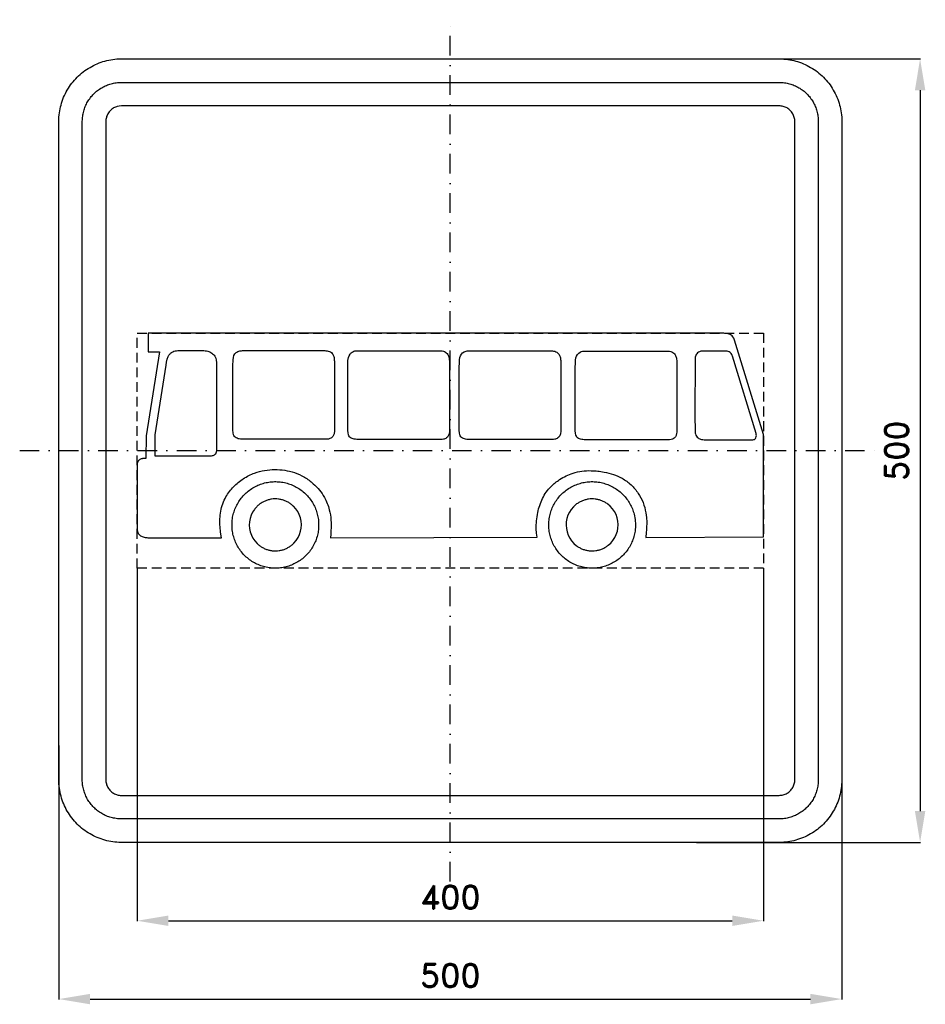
# Model space of a CAD drawing. Header units: millimetres. Extents: x -275 to 303, y -353 to 275.
import ezdxf

# ---------------------------------------------------------------- set-up
doc = ezdxf.new("R2010")
doc.units = ezdxf.units.MM
doc.header["$LTSCALE"] = 5
doc.linetypes.add('ČERCHOVANÁX2', pattern=[2, 1, -0.5, 0, -0.5])
doc.linetypes.add('ČÁRKOVANÁX2', pattern=[1.5, 1, -0.5])
doc.layers.add('Kóty', color=2, linetype='Continuous')
doc.layers.add('Značka', color=7, linetype='Continuous')
doc.styles.get("Standard").update_dxf_attribs({"font": 'romand.shx', "height": 15})
doc.dimstyles.get("Standard").update_dxf_attribs({"dimtxt": 15, "dimasz": 20, "dimexe": 0.18, "dimexo": 0.0625, "dimgap": 7.5, "dimtad": 1, "dimdec": 0, "dimzin": 0, "dimdsep": 46, "dimtxsty": 'Standard', "dimcen": 0.09, "dimadec": 0, "dimazin": 0, "dimtfac": 1, "dimtdec": 0, "dimtofl": 0, "dimtmove": 0, "dimatfit": 3, "dimfxl": 1, "dimtolj": 1, "dimtzin": 0, "dimarcsym": 0})

# ---------------------------------------------------------------- blocks, each defined once
blk = doc.blocks.new('*D0')
at = {"layer": 'Defpoints', "color": 0, "transparency": 16777216}
for p in [(-250, -188.01), (250, -188.01), (250, -350)]:
    blk.add_point(p, dxfattribs=at)
at = {"layer": 'Kóty', "color": 0, "lineweight": -2, "transparency": 16777216}
for p, q in [((-250, -188.08), (-250, -350.18)), ((250, -188.08), (250, -350.18)), ((-230, -350), (230, -350))]:
    blk.add_line(p, q, dxfattribs=at)
at = {"layer": 'Kóty', "color": 0, "transparency": 16777216}
for points in [[(-230, -346.67), (-230, -353.33), (-250, -350)], [(230, -346.67), (230, -353.33), (250, -350)]]:
    blk.add_solid(points, dxfattribs=at)
at = {"layer": 'Kóty', "color": 0, "transparency": 16777216, "insert": (0, -335), "char_height": 15, "attachment_point": 5}
blk.add_mtext('\\A1;500', dxfattribs=at)
blk = doc.blocks.new('*D1')
at = {"layer": 'Defpoints', "color": 0, "transparency": 16777216}
for p in [(177.04, 250), (157.2, -250), (300, -250)]:
    blk.add_point(p, dxfattribs=at)
at = {"layer": 'Kóty', "color": 0, "lineweight": -2, "transparency": 16777216}
for p, q in [((177.1, 250), (300.18, 250)), ((300, 230), (300, -230)), ((157.26, -250), (300.18, -250))]:
    blk.add_line(p, q, dxfattribs=at)
at = {"layer": 'Kóty', "color": 0, "transparency": 16777216}
for points in [[(296.67, 230), (303.33, 230), (300, 250)], [(296.67, -230), (303.33, -230), (300, -250)]]:
    blk.add_solid(points, dxfattribs=at)
at = {"layer": 'Kóty', "color": 0, "transparency": 16777216, "insert": (285, 0), "char_height": 15, "attachment_point": 5, "rotation": 90}
blk.add_mtext('\\A1;500', dxfattribs=at)
blk = doc.blocks.new('*D2')
at = {"layer": 'Defpoints', "color": 0, "transparency": 16777216}
for p in [(-200, -75), (200, -75), (200, -300)]:
    blk.add_point(p, dxfattribs=at)
at = {"layer": 'Kóty', "color": 0, "lineweight": -2, "transparency": 16777216}
for p, q in [((-200, -75.06), (-200, -300.18)), ((200, -75.06), (200, -300.18)), ((-180, -300), (180, -300))]:
    blk.add_line(p, q, dxfattribs=at)
at = {"layer": 'Kóty', "color": 0, "transparency": 16777216}
for points in [[(-180, -296.67), (-180, -303.33), (-200, -300)], [(180, -296.67), (180, -303.33), (200, -300)]]:
    blk.add_solid(points, dxfattribs=at)
at = {"layer": 'Kóty', "color": 0, "transparency": 16777216, "insert": (0, -285), "char_height": 15, "attachment_point": 5}
blk.add_mtext('\\A1;400', dxfattribs=at)

msp = doc.modelspace()

# ---------------------------------------------------------------- linework, layer by layer
at = {"layer": 'Značka', "color": 6, "linetype": 'ČERCHOVANÁX2', "ltscale": 2.5}
for points in [[(0, -275), (0, 275)], [(-275, 0), (275, 0)]]:
    msp.add_lwpolyline(points, dxfattribs=at)
at = {"layer": 'Značka', "color": 5}
for points in [[(-210, -250), (-210.157, -250), (-210.314, -249.999, -0.0321792), (-215.479, -249.637, -0.0354421), (-220.555, -248.582, -0.036268), (-225.464, -246.923, -0.0344214), (-230.091, -244.589, -0.0337216), (-234.4018, -241.714, -0.0340857), (-238.2843, -238.284, -0.0342112), (-241.7173, -234.403, -0.0342298), (-244.5886, -230.091, -0.0340429), (-246.9061, -225.461, -0.0334123), (-248.5824, -220.555, -0.0341277), (-249.6543, -215.477, -0.0367441), (-249.9988, -210.314), (-249.9996, -210.157), (-250.0001, -210), (-250.0001, 210), (-249.9996, 210.157), (-249.9988, 210.314, -0.0321789), (-249.637, 215.479, -0.0354442), (-248.5824, 220.555, -0.0362607), (-246.9228, 225.464, -0.0344197), (-244.5886, 230.091, -0.0337239), (-241.714, 234.402, -0.0340855), (-238.2843, 238.284, -0.0342037), (-234.4026, 241.717, -0.0342324), (-230.091, 244.589, -0.0340475), (-225.461, 246.906, -0.0334164), (-220.555, 248.582, -0.0341289), (-215.477, 249.654, -0.0367528), (-210.314, 249.999), (-210.157, 250), (-210, 250), (210, 250), (210.157, 250), (210.314, 249.999, -0.0321907), (215.479, 249.637, -0.03544), (220.555, 248.582, -0.0362704), (225.464, 246.923, -0.0344355), (230.091, 244.589, -0.0337251), (234.402, 241.714, -0.0340812), (238.284, 238.284, -0.0341978), (241.717, 234.403, -0.0342291), (244.589, 230.091, -0.0340343), (246.906, 225.461, -0.0334025), (248.582, 220.555, -0.0341305), (249.654, 215.477, -0.0367399), (249.999, 210.314), (250, 210.157), (250, 210), (250, -210), (250, -210.157), (249.999, -210.314, -0.0321792), (249.637, -215.479, -0.0354421), (248.582, -220.555, -0.0362602), (246.923, -225.464, -0.0344239), (244.589, -230.091, -0.033722), (241.714, -234.402, -0.0340968), (238.284, -238.284, -0.0342179), (234.403, -241.717, -0.0342384), (230.091, -244.589, -0.0340529), (225.46, -246.906, -0.0334149), (220.555, -248.582, -0.0341263), (215.477, -249.654, -0.0367459), (210.314, -249.999), (210.157, -250), (210, -250), (-210, -250)], [(-210, -235), (-210.098, -235), (-210.196, -234.999, -0.0321816), (-213.425, -234.773, -0.0354412), (-216.597, -234.114, -0.0362666), (-219.665, -233.077, -0.0344236), (-222.557, -231.618, -0.033722), (-225.251, -229.821, -0.0340848), (-227.678, -227.678, -0.0342109), (-229.823, -225.252, -0.034229), (-231.6179, -222.557, -0.0340449), (-233.0663, -219.663, -0.0334114), (-234.114, -216.597, -0.0341257), (-234.7839, -213.423, -0.0367454), (-234.9993, -210.196), (-234.9998, -210.098), (-235.0001, -210), (-235.0001, 210), (-234.9998, 210.098), (-234.9993, 210.196, -0.0321814), (-234.7732, 213.424, -0.0354436), (-234.114, 216.597, -0.0362629), (-233.0768, 219.665, -0.0344292), (-231.6179, 222.557, -0.0337131), (-229.821, 225.251, -0.0340835), (-227.678, 227.678, -0.0342145), (-225.252, 229.823, -0.0342271), (-222.557, 231.618, -0.0340608), (-219.663, 233.066, -0.0334078), (-216.597, 234.114, -0.0341377), (-213.423, 234.784, -0.036755), (-210.196, 234.999), (-210.098, 235), (-210, 235), (210, 235), (210.098, 235), (210.196, 234.999, -0.0321788), (213.424, 234.773, -0.0354289), (216.597, 234.114, -0.0362786), (219.665, 233.077, -0.0344075), (222.557, 231.618, -0.0337259), (225.251, 229.821, -0.0340936), (227.678, 227.678, -0.034195), (229.823, 225.252, -0.0342346), (231.618, 222.557, -0.0340429), (233.066, 219.663, -0.0334189), (234.114, 216.597, -0.0341176), (234.784, 213.423, -0.0367368), (234.999, 210.196), (235, 210.098), (235, 210), (235, -210), (235, -210.098), (234.999, -210.196, -0.032179), (234.773, -213.424, -0.0354685), (234.114, -216.597, -0.036283), (233.077, -219.665, -0.0344395), (231.618, -222.557, -0.0337417), (229.821, -225.251, -0.0340764), (227.678, -227.678, -0.0342138), (225.252, -229.823, -0.0342266), (222.557, -231.618, -0.0340362), (219.663, -233.066, -0.0334175), (216.597, -234.114, -0.0341223), (213.423, -234.784, -0.0367433), (210.196, -234.999), (210.098, -235), (210, -235), (-210, -235)], [(-210, -220), (210, -220), (210.039, -220), (210.079, -220, 0.03219), (211.37, -219.909, 0.0354467), (212.639, -219.646, 0.0362553), (213.866, -219.231, 0.0344355), (215.023, -218.647, 0.0336927), (216.1, -217.929, 0.0340968), (217.071, -217.071, 0.0341796), (217.929, -216.101, 0.0342395), (218.647, -215.023, 0.0340657), (219.227, -213.865, 0.0333765), (219.646, -212.639, 0.0341767), (219.914, -211.369, 0.0367178), (220, -210.079), (220, -210.039), (220, -210), (220, 210), (220, 210.039), (220, 210.079, 0.0321782), (219.909, 211.37, 0.0353927), (219.646, 212.639, 0.0362965), (219.231, 213.866, 0.0344442), (218.647, 215.023, 0.0337419), (217.928, 216.1, 0.0340344), (217.071, 217.071, 0.0341854), (216.101, 217.929, 0.0341795), (215.023, 218.647, 0.0340552), (213.865, 219.227, 0.0333953), (212.639, 219.646, 0.0341316), (211.369, 219.914, 0.0367638), (210.078, 220), (210.039, 220), (210, 220), (-210, 220), (-210.039, 220), (-210.079, 220), (-211.37, 219.909), (-212.639, 219.646, 0.036239), (-213.866, 219.231, 0.0343799), (-215.023, 218.647, 0.0336928), (-216.1, 217.929, 0.0340771), (-217.071, 217.071, 0.0342018), (-217.929, 216.101, 0.0342316), (-218.647, 215.023, 0.0340541), (-219.227, 213.865, 0.0334198), (-219.646, 212.639, 0.0341236), (-219.914, 211.369, 0.0367461), (-220, 210.079), (-220, 210.039), (-220, 210), (-220, -210), (-220, -210.039), (-220, -210.079, 0.0321848), (-219.909, -211.37, 0.0354428), (-219.646, -212.639, 0.0362682), (-219.231, -213.866, 0.034425), (-218.647, -215.023, 0.0337251), (-217.929, -216.1, 0.0340812), (-217.071, -217.071, 0.0342016), (-216.101, -217.929, 0.0342325), (-215.023, -218.647, 0.0340474), (-213.865, -219.227, 0.0334156), (-212.639, -219.646, 0.0341291), (-211.369, -219.914, 0.0367532), (-210.079, -220), (-210.039, -220), (-210, -220)], [(-146.22, -55.587), (-146.66, -52.098), (-147, -48.595, -0.0265374), (-147.11, -43.59, -0.0377955), (-146.57, -38.612, -0.0432977), (-145.33, -33.858, -0.0467988), (-143.26, -29.411, -0.0369095), (-141.05, -26.086, -0.0300545), (-138.4, -23.073, -0.055147), (-132.18, -17.914, -0.061672), (-124.96, -14.337, -0.0500489), (-118.62, -12.627, -0.042255), (-112.06, -12.105, -0.0402079), (-105.73, -12.528, -0.0464632), (-99.59, -14.029, -0.0534941), (-93.17, -16.925, -0.05166), (-87.48, -21.104, -0.0428451), (-83.54, -25.162, -0.0465091), (-80.39, -29.835, -0.0352591), (-78.57, -33.656, -0.0332433), (-77.29, -37.691, -0.0447805), (-76.24, -44.294, -0.0322562), (-76.21, -50.992), (-76.35, -53.351), (-76.53, -55.702), (55.39, -55.308), (55.1, -52.604), (54.91, -49.9, -0.0333974), (55.06, -44.739, -0.0309498), (55.87, -39.581, -0.0621523), (58.9, -30.497, -0.090143), (64.38, -22.859, -0.0345187), (66.96, -20.522, -0.0242736), (69.81, -18.495, -0.0305558), (73.97, -16.112, -0.0392318), (78.41, -14.337, -0.0477167), (84.08, -13.078, -0.0385644), (89.89, -12.805, -0.0239832), (94.1, -13.065, -0.0209619), (98.26, -13.703, -0.0345254), (104.13, -15.205, -0.0494627), (109.66, -17.66, -0.0638788), (115.4, -21.812, -0.0613545), (119.96, -27.277, -0.0563439), (123.09, -33.207, -0.0542167), (124.83, -39.646), (125.24, -42.693), (125.4, -45.76), (125.35, -49.587), (125.07, -53.403), (124.96, -54.405), (124.85, -55.406), (200, -55.079), (200, 10.24), (181.38, 70.569), (180.98, 71.698), (180.42, 72.72, 0.0836069), (179.4, 73.676, 0.061489), (178.12, 74.32, 0.055242), (176.44, 74.747, 0.0245559), (174.72, 74.9, 0.00648905), (173.1, 74.964), (171.48, 75), (-193.05, 75), (-193.04, 63), (-185.62, 63.007), (-194.27, 9.503), (-194.39, -4.95, 0.00272409), (-194.91, -4.969, 0.00823179), (-195.44, -5), (-195.97, -5.051), (-196.5, -5.12, 0.0202764), (-197.17, -5.235, 0.0488191), (-197.81, -5.44, 0.0872216), (-198.69, -6.003, 0.0782853), (-199.35, -6.827), (-199.69, -7.56), (-199.88, -8.343), (-199.96, -8.905), (-200, -9.469), (-200, -49.7), (-199.95, -50.52), (-199.84, -51.333), (-199.55, -52.281), (-199.07, -53.141, 0.0693605), (-198.28, -53.975, 0.0529115), (-197.3, -54.6, 0.0801037), (-194.94, -55.363, 0.0358279), (-192.45, -55.57, 0.00519837), (-191.37, -55.592), (-190.3, -55.6), (-146.22, -55.587)], [(-188.38, -3.502), (-188.4, 9.976), (-181.43, 54.485), (-181.14, 56.444), (-180.71, 58.411, -0.0515348), (-179.92, 60.514, -0.0994942), (-178.6, 62.238, -0.0769119), (-177.29, 63.099, -0.057505), (-175.77, 63.594, -0.0444769), (-174.03, 63.812, -0.0148842), (-172.27, 63.82), (-158.24, 63.82, -0.01475), (-156.54, 63.757, -0.0453623), (-154.88, 63.495, -0.0475644), (-153.58, 63.011, -0.0443652), (-152.37, 62.292, -0.0467684), (-151.29, 61.377, -0.0534269), (-150.42, 60.271), (-149.81, 59.064), (-149.44, 57.761), (-149.28, 56.188), (-149.29, 54.597), (-149.32, 3.15), (-149.31, 2.448), (-149.3, 1.75), (-149.32, 1.035), (-149.36, 0.311), (-149.52, -1.005, -0.108874), (-150.05, -2.18, -0.0921646), (-150.72, -2.852, -0.0844485), (-151.58, -3.26, -0.0402097), (-152.13, -3.378), (-152.68, -3.437), (-188.38, -3.502)], [(-138.87, 54.174), (-138.8, 55.371), (-138.75, 56.57), (-138.7, 58.036), (-138.52, 59.488), (-138.15, 60.669), (-137.53, 61.735, -0.0646214), (-136.71, 62.584, -0.0630893), (-135.7, 63.2), (-135.11, 63.436), (-134.5, 63.6, -0.0352223), (-133.31, 63.766, -0.01158), (-132.11, 63.82), (-82.37, 63.82), (-81.27, 63.813, -0.00445099), (-80.15, 63.792, -0.0277213), (-78.64, 63.685, -0.0700117), (-77.19, 63.291, -0.0783025), (-75.98, 62.562, -0.077446), (-75.05, 61.5, -0.10206), (-74.24, 59.421, -0.0454146), (-74.06, 57.157), (-74.06, 56.609), (-74.06, 56.066), (-73.93, 12.631), (-74.24, 10.761, -0.0970375), (-74.97, 9.112, -0.0749215), (-75.82, 8.262, -0.0692474), (-76.88, 7.677, -0.0415283), (-77.75, 7.417), (-78.64, 7.255), (-130.15, 7.255, -0.00140133), (-131.3, 7.249, -0.00421306), (-132.45, 7.255, -0.0216709), (-134.01, 7.332, -0.0486969), (-135.55, 7.63, -0.0622313), (-136.82, 8.152, -0.0970478), (-137.84, 9.013, -0.0922894), (-138.46, 10.148), (-138.76, 11.452), (-138.88, 13.054), (-138.87, 14.635), (-138.87, 54.174)], [(-65.45, 55.45), (-65.35, 57.417), (-65.06, 59.371), (-64.68, 60.56), (-64.06, 61.62, -0.0666573), (-63.24, 62.434, -0.0457048), (-62.24, 63.056), (-61.57, 63.363), (-60.88, 63.577, -0.049422), (-59.78, 63.712, -0.01591), (-58.65, 63.704), (-8.91, 63.704), (-7.81, 63.695), (-6.69, 63.676, -0.0278521), (-5.17, 63.577, -0.0768519), (-3.73, 63.175, -0.0839969), (-2.55, 62.403, -0.0712283), (-1.64, 61.295, -0.089913), (-0.82, 59.247, -0.0512796), (-0.6, 57.041), (-0.6, 56.494), (-0.6, 55.949), (-0.55, 12.5), (-0.82, 10.635, -0.10054), (-1.51, 8.993, -0.0772158), (-2.35, 8.143, -0.0692146), (-3.42, 7.559, -0.0410726), (-4.29, 7.3), (-5.18, 7.139), (-56.69, 7.139, -0.00142958), (-57.84, 7.132, -0.00429802), (-58.99, 7.139, -0.0217313), (-60.54, 7.216, -0.0483889), (-62.09, 7.515, -0.0619422), (-63.36, 8.036, -0.0972276), (-64.38, 8.895, -0.0924456), (-65.01, 10.031), (-65.3, 11.337), (-65.42, 12.938), (-65.4, 14.517), (-65.45, 55.45)], [(5.7, 54.028), (5.76, 55.226), (5.82, 56.424), (5.86, 57.886), (6.05, 59.34), (6.41, 60.531), (7.04, 61.59), (7.86, 62.405), (8.86, 63.026), (9.53, 63.333), (10.22, 63.547, -0.0496312), (11.33, 63.683, -0.0159786), (12.46, 63.674), (62.19, 63.674), (63.3, 63.665), (64.41, 63.646, -0.0278958), (65.93, 63.547, -0.0766855), (67.37, 63.145, -0.0839437), (68.55, 62.374, -0.071386), (69.46, 61.265, -0.0901792), (70.28, 59.217, -0.0511671), (70.5, 57.011), (70.5, 56.463), (70.5, 55.918), (70.63, 12.482), (70.32, 10.612, -0.0970375), (69.6, 8.962, -0.0750233), (68.75, 8.113, -0.0693998), (67.68, 7.528, -0.0415933), (66.81, 7.269), (65.92, 7.109), (14.42, 7.109, -0.00140191), (13.26, 7.103, -0.00426786), (12.11, 7.109, -0.021687), (10.56, 7.186, -0.0485822), (9.01, 7.484, -0.062103), (7.74, 8.005, -0.0972192), (6.72, 8.864, -0.0924498), (6.1, 9.999), (5.8, 11.303), (5.68, 12.905), (5.7, 14.486), (5.7, 54.028)], [(79.82, 53.849), (79.88, 55.046), (79.93, 56.245), (79.98, 57.707), (80.16, 59.162), (80.53, 60.353), (81.16, 61.411), (81.98, 62.225), (82.98, 62.847), (83.65, 63.155), (84.34, 63.369, -0.0501061), (85.44, 63.505, -0.0160783), (86.58, 63.495), (136.31, 63.495), (137.41, 63.487), (138.53, 63.469, -0.0280162), (140.05, 63.37, -0.0770078), (141.49, 62.968, -0.0840375), (142.67, 62.195, -0.0711029), (143.58, 61.085, -0.0898018), (144.4, 59.037), (144.62, 56.832), (144.62, 56.284), (144.62, 55.74), (144.75, 12.304), (144.44, 10.434, -0.0969801), (143.72, 8.785), (142.87, 7.936, -0.0692391), (141.8, 7.35), (140.93, 7.091), (140.04, 6.93), (88.53, 6.93, -0.0014288), (87.38, 6.923, -0.00435108), (86.23, 6.93, -0.0217601), (84.68, 7.007, -0.0483244), (83.13, 7.305, -0.0619684), (81.86, 7.826, -0.0975736), (80.84, 8.687, -0.0926919), (80.22, 9.823), (79.92, 11.128), (79.8, 12.729), (79.82, 14.309), (79.82, 53.849)], [(156.22, 23.142), (156.29, 11.735), (156.37, 11.187), (156.49, 10.644, 0.0824019), (157.13, 9.253, 0.0865108), (158.2, 8.145, 0.0674825), (159.26, 7.515, 0.0499788), (160.45, 7.15, 0.0423339), (162.05, 6.947, 0.0140032), (163.67, 6.925), (192.82, 6.925, 0.0321565), (193.73, 7.02, 0.112526), (194.52, 7.34), (194.88, 7.704), (195.14, 8.16), (195.37, 8.926), (195.42, 9.72), (195.38, 10.282), (195.3, 10.84), (180.23, 60.271), (180.04, 60.781), (179.83, 61.275), (179.34, 61.998), (178.7, 62.6), (178.05, 63.021), (177.33, 63.3), (176.69, 63.435), (176.05, 63.514), (162.34, 63.48, 0.0158978), (161.11, 63.5, 0.0479072), (159.9, 63.364, 0.0770895), (158.51, 62.827, 0.0949855), (157.39, 61.867, 0.079421), (156.76, 60.807), (156.44, 59.608), (156.35, 58.75), (156.32, 57.892), (156.22, 23.142)], [(-84.07, -47.405), (-84.07, -47.587), (-84.08, -47.768, -0.0316032), (-84.35, -51.364, -0.0359665), (-85.11, -54.894, -0.0370833), (-86.3, -58.306, -0.0347041), (-87.96, -61.514, -0.0338354), (-90.01, -64.496, -0.0344386), (-92.43, -67.171, -0.0346515), (-95.18, -69.527, -0.0344), (-98.22, -71.484, -0.0343405), (-101.49, -73.049, -0.0343664), (-104.93, -74.154, -0.0343254), (-108.49, -74.822, -0.0341965), (-112.1, -75, -0.0342829), (-115.72, -74.73, -0.034541), (-119.26, -73.968, -0.0344854), (-122.67, -72.773, -0.0342263), (-125.89, -71.122, -0.0342293), (-128.88, -69.086, -0.0344137), (-131.56, -66.66, -0.0344246), (-133.92, -63.923, -0.0343634), (-135.89, -60.888, -0.0344616), (-137.46, -57.636, -0.0347205), (-138.57, -54.199, -0.0346641), (-139.24, -50.651, -0.0343204), (-139.41, -47.044, -0.0342756), (-139.14, -43.442, -0.034566), (-138.38, -39.912, -0.0346645), (-137.18, -36.504, -0.0344303), (-135.52, -33.293, -0.0344444), (-133.48, -30.309, -0.034506), (-131.05, -27.633, -0.0344023), (-128.3, -25.28, -0.0342755), (-125.26, -23.325, -0.034259), (-122, -21.76, -0.034318), (-118.56, -20.655, -0.0344088), (-115, -19.984, -0.0344352), (-111.38, -19.806, -0.0343521), (-107.77, -20.079, -0.034258), (-104.23, -20.841, -0.0342687), (-100.82, -22.036, -0.0342993), (-97.59, -23.685, -0.034417), (-94.6, -25.72, -0.0345933), (-91.92, -28.146, -0.0345522), (-89.56, -30.884, -0.0344525), (-87.6, -33.918, -0.0343366), (-86.04, -37.17, -0.0340345), (-84.93, -40.608, -0.0329456), (-84.27, -43.982, -0.0349332), (-84.07, -47.405)], [(118.22, -47.405), (118.22, -47.587), (118.22, -47.768), (117.94, -51.364, -0.0358342), (117.18, -54.894, -0.0372061), (115.99, -58.306, -0.0347724), (114.33, -61.514, -0.0339066), (112.29, -64.496, -0.0344701), (109.86, -67.171, -0.0346544), (107.11, -69.527, -0.0343451), (104.07, -71.484, -0.0342745), (100.8, -73.049, -0.0343865), (97.36, -74.154, -0.0343841), (93.8, -74.823, -0.0342357), (90.19, -75, -0.0342559), (86.57, -74.73, -0.0344311), (83.03, -73.968, -0.0344625), (79.62, -72.774, -0.0343562), (76.4, -71.122, -0.0343142), (73.41, -69.086, -0.0344312), (70.73, -66.66, -0.0343902), (68.37, -63.923, -0.0344135), (66.41, -60.888, -0.0344342), (64.84, -57.636, -0.0344934), (63.73, -54.199, -0.0345561), (63.05, -50.651, -0.0345894), (62.88, -47.044, -0.0345455), (63.15, -43.442, -0.0343837), (63.92, -39.912, -0.03436), (65.11, -36.505, -0.0345023), (66.76, -33.293, -0.0345482), (68.81, -30.309, -0.0345241), (71.24, -27.633, -0.0344389), (73.98, -25.28, -0.0343369), (77.03, -23.325, -0.0343128), (80.29, -21.76, -0.0342777), (83.74, -20.655, -0.0342924), (87.29, -19.984, -0.0343808), (90.91, -19.806, -0.034398), (94.52, -20.078, -0.0343391), (98.06, -20.841, -0.034286), (101.47, -22.036, -0.0343024), (104.69, -23.685, -0.0343587), (107.69, -25.72, -0.034416), (110.37, -28.146, -0.0344398), (112.73, -30.884, -0.0347194), (114.69, -33.918, -0.0344749), (116.26, -37.17, -0.0336366), (117.37, -40.608), (118.03, -43.982), (118.22, -47.405)], [(-95.12, -47.405), (-95.12, -47.296), (-95.12, -47.187), (-95.29, -45.025), (-95.74, -42.903), (-96.45, -40.854), (-97.46, -38.927), (-98.69, -37.135), (-100.15, -35.528, 0.0343644), (-101.79, -34.114, 0.0343868), (-103.62, -32.939, 0.0344071), (-105.58, -31.997, 0.0344642), (-107.65, -31.334, 0.0343751), (-109.79, -30.932, 0.0341083), (-111.96, -30.826, 0.0342123), (-114.13, -30.987, 0.0347394), (-116.26, -31.445, 0.0345961), (-118.31, -32.164, 0.0339608), (-120.24, -33.156, 0.0339504), (-122.04, -34.379, 0.0345554), (-123.65, -35.835, 0.0347077), (-125.07, -37.479), (-126.25, -39.303), (-127.19, -41.257), (-127.85, -43.322), (-128.26, -45.454), (-128.37, -47.622), (-128.2, -49.784), (-127.74, -51.903), (-127.02, -53.951), (-126.03, -55.882), (-124.8, -57.673), (-123.35, -59.279, 0.0346953), (-121.69, -60.694, 0.0341231), (-119.86, -61.869, 0.0339798), (-117.9, -62.809, 0.0344567), (-115.84, -63.474, 0.034619), (-113.7, -63.876, 0.0343804), (-111.53, -63.982, 0.0342756), (-109.36, -63.818, 0.03423), (-107.23, -63.359, 0.0342746), (-105.18, -62.643, 0.0344895), (-103.24, -61.651, 0.034463), (-101.45, -60.429, 0.034405), (-99.84, -58.973), (-98.42, -57.328), (-97.24, -55.507), (-96.3, -53.552), (-95.63, -51.485), (-95.24, -49.46), (-95.12, -47.405)], [(107.17, -47.405), (107.17, -47.296), (107.17, -47.187), (107.01, -45.025), (106.55, -42.903), (105.83, -40.854), (104.83, -38.927), (103.61, -37.135), (102.15, -35.528), (100.5, -34.114, 0.0342374), (98.67, -32.939, 0.0341859), (96.71, -31.998, 0.0344649), (94.64, -31.334, 0.0344372), (92.5, -30.932, 0.0341819), (90.33, -30.826, 0.0342233), (88.16, -30.988, 0.0345292), (86.04, -31.445, 0.0345407), (83.98, -32.163, 0.0342633), (82.05, -33.156, 0.0341728), (80.25, -34.379), (78.64, -35.835), (77.22, -37.479), (76.04, -39.303), (75.1, -41.257), (74.44, -43.322), (74.03, -45.454), (73.93, -47.622), (74.09, -49.784), (74.55, -51.903), (75.27, -53.952), (76.26, -55.882), (77.49, -57.673), (78.95, -59.279), (80.6, -60.694, 0.0343043), (82.42, -61.869, 0.0343029), (84.38, -62.81, 0.0344029), (86.46, -63.474, 0.0344202), (88.59, -63.876, 0.0343001), (90.77, -63.982, 0.034318), (92.94, -63.818, 0.0343931), (95.06, -63.359, 0.0343355), (97.11, -62.642, 0.0341909), (99.04, -61.651, 0.0342639), (100.84, -60.429), (102.46, -58.973), (103.87, -57.329), (105.05, -55.507), (105.99, -53.552), (106.66, -51.485), (107.05, -49.46), (107.17, -47.405)]]:
    msp.add_lwpolyline(points, format="xyb", dxfattribs=at)
at = {"layer": 'Značka', "color": 6, "linetype": 'ČÁRKOVANÁX2', "ltscale": 1.25}
msp.add_lwpolyline([(-200, -75), (-200, 75), (200, 75), (200, -75), (-200, -75)], dxfattribs=at)

# ---------------------------------------------------------------- dimensions: what is measured, and where the dimension line sits
at = {"layer": 'Kóty'}
dim = msp.add_linear_dim(base=(300, -250), p1=(177.0423, 250), p2=(157.1959, -250), angle=90, dimstyle='Standard', dxfattribs=at)
dim.commit()
dim.dimension.update_dxf_attribs({"geometry": '*D1', "text_midpoint": (285, 0)})
for base, p1, p2, picture, middle in [((200, -300), (-200, -75), (200, -75), '*D2', (0, -285)), ((250, -350), (-250.0001, -188.0143), (250, -188.0143), '*D0', (-0.0001, -335))]:
    dim = msp.add_linear_dim(base=base, p1=p1, p2=p2, dimstyle='Standard', dxfattribs=at)
    dim.commit()
    dim.dimension.update_dxf_attribs({"geometry": picture, "text_midpoint": middle})

doc.saveas('drawing.dxf')
